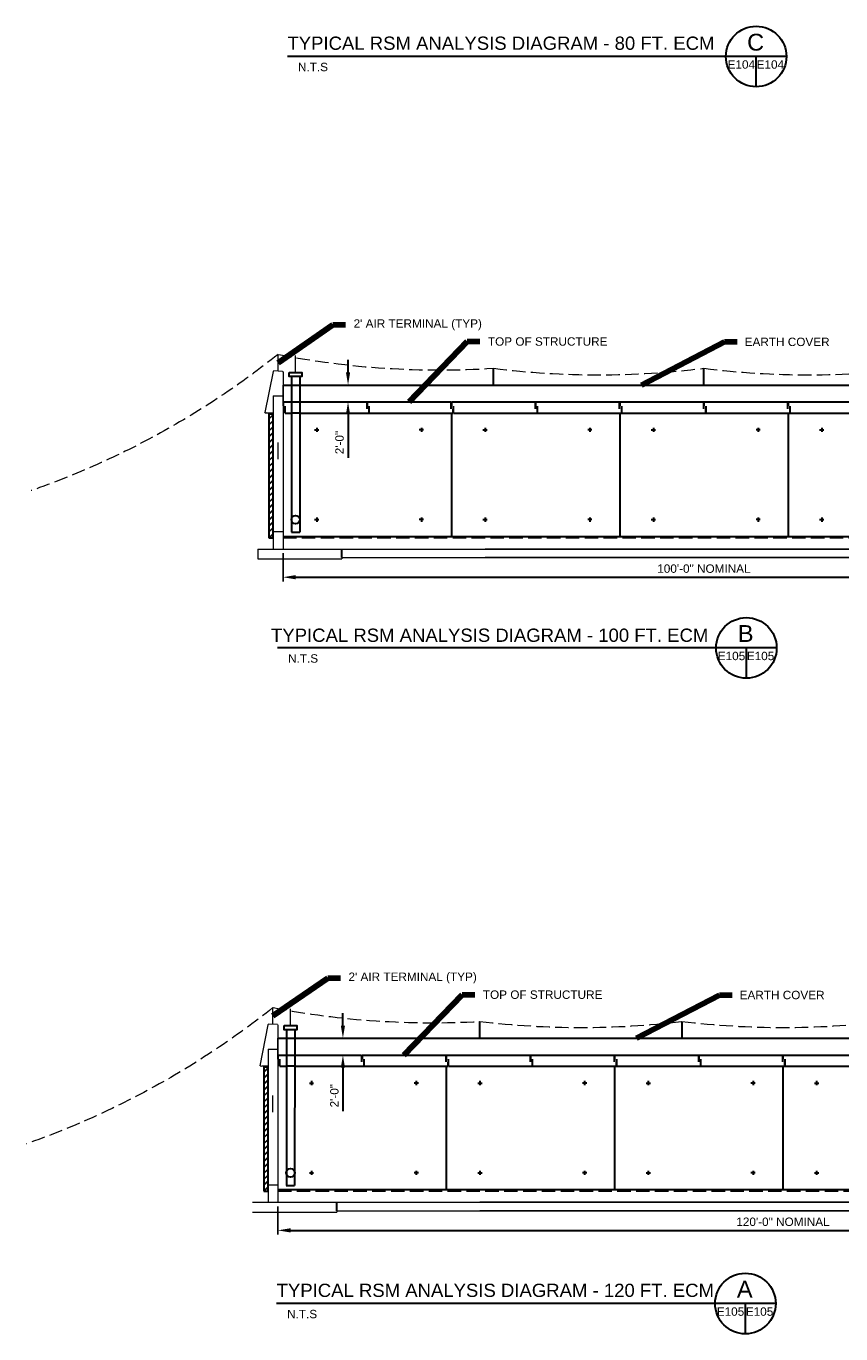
# Model space of a CAD drawing. Header units: inches. Extents: x 6354 to 8472, y -2777 to 1365.
# Tile 1 of 3: x 6354 to 7515, y -2777 to -912. Entities that reach past the tile are written whole.
import ezdxf

# ---------------------------------------------------------------- set-up
doc = ezdxf.new("R2010")
doc.units = ezdxf.units.IN
doc.header["$LTSCALE"] = 45
doc.header["$MEASUREMENT"] = 0
doc.linetypes.add('DGN Style 3', pattern=[0.597286, 0.426633, -0.170653])
doc.layers.get('Defpoints').update_dxf_attribs({"lineweight": 0})
for name, color, linetype, lineweight in [('E-ANNO-TEXT', 7, 'Continuous', 0), ('G-ANNO-DIM', 1, 'Continuous', 0), ('G-ANNO-TEXT', 2, 'Continuous', 30), ('Level 2', 7, 'Continuous', 0), ('S-FNDN-FTNG', 48, 'Continuous', 13), ('S-FNDN-PEDS', 48, 'Continuous', 30), ('S-WALL-LOAD', 3, 'Continuous', 13)]:
    doc.layers.add(name, color=color, linetype=linetype, lineweight=lineweight)
doc.styles.add("_1 4 1'-0", font='arial.ttf', dxfattribs={"height": 6})
doc.styles.add("_1 4 1'-0_0", font='arial.ttf')
doc.styles.add('TITLE 6.35', font='swissk.ttf', dxfattribs={"height": 250})
doc.styles.add('Title Block - General', font='arial.ttf', dxfattribs={"height": 0.12})
doc.styles.add('TITLE20', font='simplex.shx', dxfattribs={"height": 5000})
doc.dimstyles.new("1 4 1'-0", dxfattribs={"dimtxt": 12, "dimasz": 18, "dimexe": 6, "dimexo": 6, "dimgap": 6, "dimtad": 1, "dimdec": 0, "dimzin": 11, "dimdsep": 46, "dimlunit": 3, "dimtxsty": "_1 4 1'-0_0", "dimcen": 0.09, "dimclrd": 256, "dimadec": 4, "dimazin": 3, "dimtfac": 1, "dimtdec": 0, "dimtofl": 0, "dimtmove": 0, "dimatfit": 2, "dimfxl": 1, "dimfrac": 2, "dimtolj": 1, "dimtzin": 11, "dimlwd": -1, "dimarcsym": 0})

# ---------------------------------------------------------------- blocks, each defined once
blk = doc.blocks.new('*D59')
at = {"layer": 'Defpoints', "color": 0, "lineweight": 0, "transparency": 16777216}
for p in [(6720.2, -1423.5), (6812.9, -1423.5), (6720.2, -1447.5)]:
    blk.add_point(p, dxfattribs=at)
at = {"layer": 'G-ANNO-TEXT', "transparency": 16777216}
for p, q in [((6812.9, -1405.5), (6812.9, -1387.5)), ((6812.9, -1465.5), (6812.9, -1527.6))]:
    blk.add_line(p, q, dxfattribs=at)
at = {"layer": 'G-ANNO-TEXT', "color": 0, "lineweight": -2, "transparency": 16777216}
for p, q in [((6726.2, -1423.5), (6818.9, -1423.5)), ((6726.2, -1447.5), (6818.9, -1447.5))]:
    blk.add_line(p, q, dxfattribs=at)
at = {"layer": 'G-ANNO-TEXT', "lineweight": 0, "transparency": 16777216}
for points in [[(6809.9, -1405.5), (6815.9, -1405.5), (6812.9, -1423.5)], [(6809.9, -1465.5), (6815.9, -1465.5), (6812.9, -1447.5)]]:
    blk.add_solid(points, dxfattribs=at)
at = {"layer": 'G-ANNO-TEXT', "color": 0, "transparency": 16777216, "insert": (6800.8, -1505.6), "char_height": 12, "attachment_point": 5, "rotation": 90, "style": "_1 4 1'-0_0"}
blk.add_mtext('\\A1;\\H12;2\'-0"', dxfattribs=at)
blk = doc.blocks.new('*D60')
at = {"layer": 'Defpoints', "color": 0, "lineweight": 0, "transparency": 16777216}
for p in [(6712.9, -2355.4), (6805.6, -2355.4), (6712.9, -2379.4)]:
    blk.add_point(p, dxfattribs=at)
at = {"layer": 'G-ANNO-TEXT', "transparency": 16777216}
for p, q in [((6805.6, -2337.4), (6805.6, -2319.4)), ((6805.6, -2397.4), (6805.6, -2459.5))]:
    blk.add_line(p, q, dxfattribs=at)
at = {"layer": 'G-ANNO-TEXT', "color": 0, "lineweight": -2, "transparency": 16777216}
for p, q in [((6718.9, -2355.4), (6811.6, -2355.4)), ((6718.9, -2379.4), (6811.6, -2379.4))]:
    blk.add_line(p, q, dxfattribs=at)
at = {"layer": 'G-ANNO-TEXT', "lineweight": 0, "transparency": 16777216}
for points in [[(6802.6, -2337.4), (6808.6, -2337.4), (6805.6, -2355.4)], [(6802.6, -2397.4), (6808.6, -2397.4), (6805.6, -2379.4)]]:
    blk.add_solid(points, dxfattribs=at)
at = {"layer": 'G-ANNO-TEXT', "color": 0, "transparency": 16777216, "insert": (6793.5, -2437.4), "char_height": 12, "attachment_point": 5, "rotation": 90, "style": "_1 4 1'-0_0"}
blk.add_mtext('\\A1;\\H12;2\'-0"', dxfattribs=at)
blk = doc.blocks.new('*D61')
at = {"layer": 'Defpoints', "color": 0, "lineweight": 0, "transparency": 16777216}
for p in [(6720.2, -1657.5), (7920.2, -1657.5), (7920.2, -1697.7)]:
    blk.add_point(p, dxfattribs=at)
at = {"layer": 'G-ANNO-TEXT', "color": 0, "lineweight": -2, "transparency": 16777216}
for p, q in [((6720.2, -1663.5), (6720.2, -1703.7)), ((7920.2, -1663.5), (7920.2, -1703.7))]:
    blk.add_line(p, q, dxfattribs=at)
at = {"layer": 'G-ANNO-TEXT', "transparency": 16777216}
blk.add_line((6738.2, -1697.7), (7902.2, -1697.7), dxfattribs=at)
at = {"layer": 'G-ANNO-TEXT', "lineweight": 0, "transparency": 16777216}
for points in [[(6738.2, -1694.7), (6738.2, -1700.7), (6720.2, -1697.7)], [(7902.2, -1694.7), (7902.2, -1700.7), (7920.2, -1697.7)]]:
    blk.add_solid(points, dxfattribs=at)
at = {"layer": 'G-ANNO-TEXT', "color": 0, "transparency": 16777216, "insert": (7320.2, -1685.5), "char_height": 12, "attachment_point": 5, "style": "_1 4 1'-0_0"}
blk.add_mtext('\\A1;100\'-0" NOMINAL', dxfattribs=at)
blk = doc.blocks.new('*D62')
at = {"layer": 'Defpoints', "color": 0, "lineweight": 0, "transparency": 16777216}
for p in [(6712.9, -2589.4), (8152.9, -2589.4), (8152.9, -2629.5)]:
    blk.add_point(p, dxfattribs=at)
at = {"layer": 'G-ANNO-TEXT', "color": 0, "lineweight": -2, "transparency": 16777216}
for p, q in [((6712.9, -2595.4), (6712.9, -2635.5)), ((8152.9, -2595.4), (8152.9, -2635.5))]:
    blk.add_line(p, q, dxfattribs=at)
at = {"layer": 'G-ANNO-TEXT', "transparency": 16777216}
blk.add_line((6730.9, -2629.5), (8134.9, -2629.5), dxfattribs=at)
at = {"layer": 'G-ANNO-TEXT', "lineweight": 0, "transparency": 16777216}
for points in [[(6730.9, -2626.5), (6730.9, -2632.5), (6712.9, -2629.5)], [(8134.9, -2626.5), (8134.9, -2632.5), (8152.9, -2629.5)]]:
    blk.add_solid(points, dxfattribs=at)
at = {"layer": 'G-ANNO-TEXT', "color": 0, "transparency": 16777216, "insert": (7432.9, -2617.3), "char_height": 12, "attachment_point": 5, "style": "_1 4 1'-0_0"}
blk.add_mtext('\\A1;120\'-0" NOMINAL', dxfattribs=at)

msp = doc.modelspace()

# ---------------------------------------------------------------- hatches: boundary and pattern name
at = {"layer": 'G-ANNO-TEXT'}
h = msp.add_hatch(dxfattribs=at)
h.set_pattern_fill('HATCH', color=256, style=0, pattern_type=2)
h.set_pattern_definition([(45, (6714.703, -1567.761), (-4.24264, 4.24264), [])])
h.paths.add_polyline_path([(6700.2, -1641.5), (6706.2, -1641.5), (6706.2, -1465), (6700.2, -1465)])
h = msp.add_hatch(dxfattribs=at)
h.set_pattern_fill('HATCH', color=256, style=0, pattern_type=2)
h.set_pattern_definition([(45, (6707.4424, -2499.605), (-4.24264, 4.24264), [])])
h.paths.add_polyline_path([(6692.9, -2573.4), (6698.9, -2573.4), (6698.9, -2396.9), (6692.9, -2396.9)])

# ---------------------------------------------------------------- linework, layer by layer
at = {"layer": 'E-ANNO-TEXT'}
for p, q in [((6713.2, -1403.8, 4.9), (6713.2, -1379.8, 4.9)), ((6738.2, -1405.5, 4.9), (6738.2, -1381.5, 4.9)), ((6720.2, -1447.5, 4.9), (6720.2, -1423.5, 4.9)), ((6713.2, -1529.3, 4.9), (6713.2, -1505.3, 4.9)), ((6705.9, -2335.6, -49.3), (6705.9, -2311.6, -49.3)), ((6731, -2337.4, -49.3), (6731, -2313.4, -49.3)), ((6712.9, -2379.4, -49.3), (6712.9, -2355.4, -49.3)), ((6705.9, -2461.1, -49.3), (6705.9, -2437.1, -49.3))]:
    msp.add_line(p, q, dxfattribs=at)
at = {"layer": 'G-ANNO-DIM'}
for points in [[(6700.2, -1465, 4.9), (6706.2, -1465, 4.9), (6706.2, -1641.5, 4.9), (6700.2, -1641.5, 4.9)], [(6692.9, -2396.9, -49.3), (6698.9, -2396.9, -49.3), (6698.9, -2573.4, -49.3), (6692.9, -2573.4, -49.3)]]:
    msp.add_3dface(points, dxfattribs=at)
at = {"layer": 'G-ANNO-TEXT'}
for p, q in [((7438, -954.8, 4.9), (6726.5, -954.8, 4.9)), ((7394.7, -998, 4.9), (7394.7, -954.8, 4.9)), ((6732.2, -1411.5, 4.9), (6732.2, -1633.5, 4.9)), ((6744.2, -1411.5, 4.9), (6744.1, -1633.5, 4.9)), ((7020.2, -1423.5, 4.9), (7020.2, -1399.5, 4.9)), ((7320.2, -1423.5, 4.9), (7320.2, -1399.5, 4.9)), ((6720.2, -1423.5, 4.9), (7920.2, -1423.5, 4.9)), ((6720.2, -1423.5, 4.9), (7020.2, -1423.5, 4.9)), ((7020.2, -1423.5, 4.9), (7320.2, -1423.5, 4.9)), ((6720.2, -1447.5, 4.9), (6720.2, -1453.3, 4.9)), ((6720.2, -1447.5, 4.9), (6732.2, -1447.5, 4.9)), ((6723.2, -1463.5, 4.9), (6723.2, -1453.6, 4.9)), ((6744.2, -1447.5, 4.9), (6839.5, -1447.5, 4.9)), ((6839.5, -1447.5, 4.9), (6839.5, -1457.5, 4.9)), ((6840.2, -1447.5, 4.9), (6840.2, -1453.3, 4.9)), ((6840.2, -1447.5, 4.9), (6959.5, -1447.5, 4.9)), ((6843.2, -1463.5, 4.9), (6843.2, -1453.6, 4.9)), ((6959.5, -1447.5, 4.9), (6959.5, -1457.5, 4.9)), ((6960.2, -1447.5, 4.9), (7799.5, -1447.5, 4.9)), ((6960.2, -1447.5, 4.9), (6960.2, -1453.3, 4.9)), ((6963.2, -1463.5, 4.9), (6963.2, -1453.6, 4.9)), ((7079.5, -1447.5, 4.9), (7079.5, -1457.5, 4.9)), ((7080.2, -1447.5, 4.9), (7080.2, -1453.3, 4.9)), ((7083.2, -1463.5, 4.9), (7083.2, -1453.6, 4.9)), ((7199.5, -1447.5, 4.9), (7199.5, -1457.5, 4.9)), ((7200.2, -1447.5, 4.9), (7200.2, -1453.3, 4.9)), ((7203.2, -1463.5, 4.9), (7203.2, -1453.6, 4.9)), ((7319.5, -1447.5, 4.9), (7319.5, -1457.5, 4.9)), ((7320.2, -1447.5, 4.9), (7320.2, -1453.3, 4.9)), ((7323.2, -1463.5, 4.9), (7323.2, -1453.6, 4.9)), ((7439.5, -1447.5, 4.9), (7439.5, -1457.5, 4.9)), ((7440.2, -1447.5, 4.9), (7440.2, -1453.3, 4.9)), ((7443.2, -1463.5, 4.9), (7443.2, -1453.6, 4.9)), ((6723.2, -1463.5, 4.9), (6732.2, -1463.5, 4.9)), ((6744.2, -1463.5, 4.9), (6842.5, -1463.5, 4.9)), ((6842.5, -1457.8, 4.9), (6842.5, -1463.5, 4.9)), ((6843.2, -1463.5, 4.9), (6962.5, -1463.5, 4.9)), ((6960.2, -1463.5, 4.9), (6960.2, -1639.5, 4.9)), ((6962.5, -1457.8, 4.9), (6962.5, -1463.5, 4.9)), ((6963.2, -1463.5, 4.9), (7802.5, -1463.5, 4.9)), ((7082.5, -1457.8, 4.9), (7082.5, -1463.5, 4.9)), ((7200.2, -1463.5, 4.9), (7200.2, -1639.5, 4.9)), ((7202.5, -1457.8, 4.9), (7202.5, -1463.5, 4.9)), ((7322.5, -1457.8, 4.9), (7322.5, -1463.5, 4.9)), ((7440.2, -1463.5, 4.9), (7440.2, -1639.5, 4.9)), ((7442.5, -1457.8, 4.9), (7442.5, -1463.5, 4.9)), ((6765.2, -1487.5, 4.9), (6771.2, -1487.5, 4.9)), ((6768.2, -1484.5, 4.9), (6768.2, -1490.5, 4.9)), ((6920.5, -1487.5, 4.9), (6914.5, -1487.5, 4.9)), ((6917.5, -1484.5, 4.9), (6917.5, -1490.5, 4.9)), ((7005.2, -1487.5, 4.9), (7011.2, -1487.5, 4.9)), ((7008.2, -1484.5, 4.9), (7008.2, -1490.5, 4.9)), ((7160.5, -1487.5, 4.9), (7154.5, -1487.5, 4.9)), ((7157.5, -1484.5, 4.9), (7157.5, -1490.5, 4.9)), ((7245.2, -1487.5, 4.9), (7251.2, -1487.5, 4.9)), ((7248.2, -1484.5, 4.9), (7248.2, -1490.5, 4.9)), ((7400.5, -1487.5, 4.9), (7394.5, -1487.5, 4.9)), ((7397.5, -1484.5, 4.9), (7397.5, -1490.5, 4.9)), ((7485.2, -1487.5, 4.9), (7491.2, -1487.5, 4.9)), ((7488.2, -1484.5, 4.9), (7488.2, -1490.5, 4.9)), ((6765.2, -1615.5, 4.9), (6771.2, -1615.5, 4.9)), ((6768.2, -1612.5, 4.9), (6768.2, -1618.5, 4.9)), ((6920.5, -1615.5, 4.9), (6914.5, -1615.5, 4.9)), ((6917.5, -1612.5, 4.9), (6917.5, -1618.5, 4.9)), ((7005.2, -1615.5, 4.9), (7011.2, -1615.5, 4.9)), ((7008.2, -1612.5, 4.9), (7008.2, -1618.5, 4.9)), ((7160.5, -1615.5, 4.9), (7154.5, -1615.5, 4.9)), ((7157.5, -1612.5, 4.9), (7157.5, -1618.5, 4.9)), ((7245.2, -1615.5, 4.9), (7251.2, -1615.5, 4.9)), ((7248.2, -1612.5, 4.9), (7248.2, -1618.5, 4.9)), ((7400.5, -1615.5, 4.9), (7394.5, -1615.5, 4.9)), ((7397.5, -1612.5, 4.9), (7397.5, -1618.5, 4.9)), ((7485.2, -1615.5, 4.9), (7491.2, -1615.5, 4.9)), ((7488.2, -1612.5, 4.9), (7488.2, -1618.5, 4.9)), ((6732.2, -1633.5, 4.9), (6744.1, -1633.5, 4.9)), ((7423.9, -1798.6, 59.1), (6712.5, -1798.6, 59.1)), ((7380.7, -1841.8, 59.1), (7380.7, -1798.6, 59.1)), ((7000.9, -2355.4, -49.3), (7000.9, -2331.4, -49.3)), ((7288.9, -2331.4, -49.3), (7288.9, -2355.4, -49.3)), ((6725, -2343.4, -49.3), (6725, -2565.4, -49.3)), ((6737, -2343.4, -49.3), (6736.8, -2565.4, -49.3)), ((6712.9, -2355.4, -49.3), (8152.9, -2355.4, -49.3)), ((6712.9, -2355.4, -49.3), (7012.9, -2355.4, -49.3)), ((7012.9, -2355.4, -49.3), (7312.9, -2355.4, -49.3)), ((6712.9, -2379.4, -49.3), (6712.9, -2385.1, -49.3)), ((6712.9, -2379.4, -49.3), (6725, -2379.4, -49.3)), ((6715.9, -2395.4, -49.3), (6715.9, -2385.4, -49.3)), ((6736.9, -2379.4, -49.3), (6832.3, -2379.4, -49.3)), ((6832.3, -2379.4, -49.3), (6832.3, -2389.3, -49.3)), ((6832.9, -2379.4, -49.3), (6832.9, -2385.1, -49.3)), ((6832.9, -2379.4, -49.3), (6952.3, -2379.4, -49.3)), ((6835.9, -2395.4, -49.3), (6835.9, -2385.4, -49.3)), ((6952.3, -2379.4, -49.3), (6952.3, -2389.3, -49.3)), ((6952.9, -2379.4, -49.3), (8032.3, -2379.4, -49.3)), ((6952.9, -2379.4, -49.3), (6952.9, -2385.1, -49.3)), ((6955.9, -2395.4, -49.3), (6955.9, -2385.4, -49.3)), ((7072.3, -2379.4, -49.3), (7072.3, -2389.3, -49.3)), ((7072.9, -2379.4, -49.3), (7072.9, -2385.1, -49.3)), ((7075.9, -2395.4, -49.3), (7075.9, -2385.4, -49.3)), ((7192.3, -2379.4, -49.3), (7192.3, -2389.3, -49.3)), ((7192.9, -2379.4, -49.3), (7192.9, -2385.1, -49.3)), ((7195.9, -2395.4, -49.3), (7195.9, -2385.4, -49.3)), ((7312.3, -2379.4, -49.3), (7312.3, -2389.3, -49.3)), ((7312.9, -2379.4, -49.3), (7312.9, -2385.1, -49.3)), ((7315.9, -2395.4, -49.3), (7315.9, -2385.4, -49.3)), ((7432.3, -2379.4, -49.3), (7432.3, -2389.3, -49.3)), ((7432.9, -2379.4, -49.3), (7432.9, -2385.1, -49.3)), ((7435.9, -2395.4, -49.3), (7435.9, -2385.4, -49.3)), ((6715.9, -2395.4, -49.3), (6725, -2395.4, -49.3)), ((6736.9, -2395.4, -49.3), (6835.3, -2395.4, -49.3)), ((6835.3, -2389.6, -49.3), (6835.3, -2395.4, -49.3)), ((6835.9, -2395.4, -49.3), (6955.3, -2395.4, -49.3)), ((6952.9, -2395.4, -49.3), (6952.9, -2571.4, -49.3)), ((6955.3, -2389.6, -49.3), (6955.3, -2395.4, -49.3)), ((6955.9, -2395.4, -49.3), (8035.3, -2395.4, -49.3)), ((7075.3, -2389.6, -49.3), (7075.3, -2395.4, -49.3)), ((7192.9, -2395.4, -49.3), (7192.9, -2571.4, -49.3)), ((7195.3, -2389.6, -49.3), (7195.3, -2395.4, -49.3)), ((7315.3, -2389.6, -49.3), (7315.3, -2395.4, -49.3)), ((7432.9, -2395.4, -49.3), (7432.9, -2571.4, -49.3)), ((7435.3, -2389.6, -49.3), (7435.3, -2395.4, -49.3)), ((6757.9, -2419.4, -49.3), (6763.9, -2419.4, -49.3)), ((6760.9, -2416.4, -49.3), (6760.9, -2422.4, -49.3)), ((6913.2, -2419.4, -49.3), (6907.2, -2419.4, -49.3)), ((6910.2, -2416.4, -49.3), (6910.2, -2422.4, -49.3)), ((6997.9, -2419.4, -49.3), (7003.9, -2419.4, -49.3)), ((7000.9, -2416.4, -49.3), (7000.9, -2422.4, -49.3)), ((7153.2, -2419.4, -49.3), (7147.2, -2419.4, -49.3)), ((7150.2, -2416.4, -49.3), (7150.2, -2422.4, -49.3)), ((7237.9, -2419.4, -49.3), (7243.9, -2419.4, -49.3)), ((7240.9, -2416.4, -49.3), (7240.9, -2422.4, -49.3)), ((7393.2, -2419.4, -49.3), (7387.2, -2419.4, -49.3)), ((7390.2, -2416.4, -49.3), (7390.2, -2422.4, -49.3)), ((7477.9, -2419.4, -49.3), (7483.9, -2419.4, -49.3)), ((7480.9, -2416.4, -49.3), (7480.9, -2422.4, -49.3)), ((6757.9, -2547.4, -49.3), (6763.9, -2547.4, -49.3)), ((6760.9, -2544.4, -49.3), (6760.9, -2550.4, -49.3)), ((6913.2, -2547.4, -49.3), (6907.2, -2547.4, -49.3)), ((6910.2, -2544.4, -49.3), (6910.2, -2550.4, -49.3)), ((6997.9, -2547.4, -49.3), (7003.9, -2547.4, -49.3)), ((7000.9, -2544.4, -49.3), (7000.9, -2550.4, -49.3)), ((7153.2, -2547.4, -49.3), (7147.2, -2547.4, -49.3)), ((7150.2, -2544.4, -49.3), (7150.2, -2550.4, -49.3)), ((7237.9, -2547.4, -49.3), (7243.9, -2547.4, -49.3)), ((7240.9, -2544.4, -49.3), (7240.9, -2550.4, -49.3)), ((7393.2, -2547.4, -49.3), (7387.2, -2547.4, -49.3)), ((7390.2, -2544.4, -49.3), (7390.2, -2550.4, -49.3)), ((7477.9, -2547.4, -49.3), (7483.9, -2547.4, -49.3)), ((7480.9, -2544.4, -49.3), (7480.9, -2550.4, -49.3)), ((6724.9, -2565.4, -49.3), (6736.8, -2565.4, -49.3)), ((7422.5, -2733.9, 4.9), (6711.1, -2733.9, 4.9)), ((7379.3, -2777.1, 4.9), (7379.3, -2733.9, 4.9))]:
    msp.add_line(p, q, dxfattribs=at)
at = {"layer": 'G-ANNO-TEXT', "linetype": 'DGN Style 3'}
for p, q in [((6732.2, -1447.5, 4.9), (6744.5, -1447.5, 4.9)), ((6744.2, -1463.5, 4.9), (6732.2, -1463.5, 4.9)), ((6720.2, -1641, 4.9), (7920.2, -1641, 4.9)), ((6804.2, -1669.5, 4.9), (6804.2, -1657.5, 4.9)), ((6725, -2379.4, -49.3), (6737.2, -2379.4, -49.3)), ((6736.9, -2395.4, -49.3), (6725, -2395.4, -49.3)), ((6712.9, -2572.9, -49.3), (8152.9, -2572.9, -49.3)), ((6796.9, -2601.4, -49.3), (6796.9, -2589.4, -49.3))]:
    msp.add_line(p, q, dxfattribs=at)
at = {"layer": 'G-ANNO-TEXT'}
for centre in [(6738.1, -1615.5, 4.9), (6730.9, -2547.4, -49.3)]:
    msp.add_circle(centre, 6, dxfattribs=at)
for centre in [(7394.7, -954.8, 4.9), (7380.7, -1798.6, 59.1), (7379.3, -2733.9, 4.9)]:
    msp.add_arc(centre, 43.2, 0, 360, dxfattribs=at)
for points in [[(6729.2, -1405.5, 4.9), (6747.2, -1405.5, 4.9), (6747.2, -1411.5, 4.9), (6729.2, -1411.5, 4.9)], [(6700.2, -1641.5, 4.9), (6706.2, -1641.5, 4.9), (6706.2, -1465, 4.9), (6700.2, -1465, 4.9)], [(6722, -2337.4, -49.3), (6740, -2337.4, -49.3), (6740, -2343.4, -49.3), (6722, -2343.4, -49.3)], [(6692.9, -2573.4, -49.3), (6698.9, -2573.4, -49.3), (6698.9, -2396.9, -49.3), (6692.9, -2396.9, -49.3)]]:
    msp.add_3dface(points, dxfattribs=at)
at = {"layer": 'Level 2', "linetype": 'DGN Style 3', "extrusion": (0, 0, -1)}
for centre in [(-5965.1, -441.5, -4.9), (-5957.8, -1373.4, 49.3)]:
    msp.add_arc(centre, 1200, 231.4338, 250.7169, dxfattribs=at)
at = {"layer": 'Level 2', "linetype": 'DGN Style 3'}
for centre, start, end in [((6943.1, -202, 4.9), 258.9546, 273.6836), ((7170.2, -209, 4.9), 262.8192, 277.1808), ((7470.2, -209, 4.9), 262.8192, 277.1808), ((6933, -1133.3, -49.3), 259.0935, 273.2462), ((7144.9, -1140.1, -49.3), 263.1079, 276.8921), ((7432.9, -1140.1, -49.3), 263.1079, 276.8921)]:
    msp.add_arc(centre, 1200, start, end, dxfattribs=at)
at = {"layer": 'S-FNDN-FTNG'}
for p, q in [((6684.2, -1657.5, 4.9), (6684.2, -1671.5, 4.9)), ((6684.2, -1657.5, 4.9), (6742.2, -1657.5, 4.9)), ((6742.2, -1657.5, 4.9), (7868.2, -1657.5, 4.9)), ((7884.2, -1657.5, 4.9), (7008.3, -1657.5, 4.9)), ((6684.2, -1671.5, 4.9), (6804.2, -1671.5, 4.9)), ((6804.2, -1669.5, 4.9), (7822.2, -1669.5, 4.9)), ((6804.2, -1669.5, 4.9), (6804.2, -1671.5, 4.9)), ((7822.2, -1669.5, 4.9), (7008.3, -1669.5, 4.9)), ((6676.9, -2589.4, -49.3), (6734.9, -2589.4, -49.3)), ((6734.9, -2589.4, -49.3), (8101, -2589.4, -49.3)), ((8116.9, -2589.4, -49.3), (7001, -2589.4, -49.3)), ((6676.9, -2603.4, -49.3), (6796.9, -2603.4, -49.3)), ((6796.9, -2601.4, -49.3), (8054.9, -2601.4, -49.3)), ((6796.9, -2601.4, -49.3), (6796.9, -2603.4, -49.3)), ((8054.9, -2601.4, -49.3), (7001, -2601.4, -49.3))]:
    msp.add_line(p, q, dxfattribs=at)
at = {"layer": 'S-FNDN-PEDS'}
for p, q in [((6720.2, -1639.5, 4.9), (7920.2, -1639.5, 4.9)), ((6712.9, -2571.4, -49.3), (8152.9, -2571.4, -49.3))]:
    msp.add_line(p, q, dxfattribs=at)
at = {"layer": 'S-WALL-LOAD'}
for p, q in [((6706, -1404.3, 4.9), (6694.3, -1462.8, 4.9)), ((6706, -1404.3, 4.9), (6706.9, -1403.5, 4.9)), ((6719.4, -1404, 4.9), (6706.9, -1403.5, 4.9)), ((6719.4, -1404, 4.9), (6720.2, -1404.8, 4.9)), ((6720.2, -1404.8, 4.9), (6720.2, -1463.5, 4.9)), ((6706.2, -1439, 4.9), (6720.2, -1439, 4.9)), ((6706.2, -1439, 4.9), (6706.2, -1657.5, 4.9)), ((6694.9, -1463.5, 4.9), (6694.3, -1462.8, 4.9)), ((6695.5, -1463.5, 4.9), (6694.9, -1463.5, 4.9)), ((6706.2, -1463.5, 4.9), (6697, -1463.5, 4.9)), ((6720.2, -1463.5, 4.9), (6720.2, -1657.5, 4.9)), ((6720.2, -1633, 4.9), (6706.2, -1633, 4.9)), ((6698.8, -2336.1, -49.3), (6687.1, -2394.6, -49.3)), ((6698.8, -2336.1, -49.3), (6699.7, -2335.4, -49.3)), ((6712.2, -2335.9, -49.3), (6699.7, -2335.4, -49.3)), ((6712.2, -2335.9, -49.3), (6712.9, -2336.6, -49.3)), ((6712.9, -2336.6, -49.3), (6712.9, -2395.4, -49.3)), ((6698.9, -2370.9, -49.3), (6712.9, -2370.9, -49.3)), ((6698.9, -2370.9, -49.3), (6698.9, -2589.4, -49.3)), ((6698.9, -2395.4, -49.3), (6689.8, -2395.4, -49.3)), ((6712.9, -2395.4, -49.3), (6712.9, -2589.4, -49.3)), ((6712.9, -2564.9, -49.3), (6698.9, -2564.9, -49.3))]:
    msp.add_line(p, q, dxfattribs=at)
at = {"layer": 'S-WALL-LOAD', "flags": 128}
for points, elevation in [([(6695.5, -1463.5), (6696.3, -1462.8), (6697, -1463.5)], 4.9), ([(6688.3, -2395.4), (6689, -2394.6), (6689.8, -2395.4)], -49.3)]:
    msp.add_lwpolyline(points, dxfattribs=dict(at, elevation=elevation))

# ---------------------------------------------------------------- texts
at = {"layer": 'G-ANNO-TEXT', "color": 7, "linetype": 'Continuous', "lineweight": 13, "char_height": 18.898, "attachment_point": 1, "line_spacing_factor": 0.72, "style": 'TITLE 6.35'}
for s, insert in [('\\fArial|b0|i0|c00|p39;TYPICAL RSM ANALYSIS DIAGRAM - 80 FT. ECM', (6726.5, -926.4, 4.9)), ('\\fArial|b0|i0|c00|p39;TYPICAL RSM ANALYSIS DIAGRAM - 100 FT. ECM', (6703.1, -1771, 59.1)), ('\\fArial|b0|i0|c00|p39;TYPICAL RSM ANALYSIS DIAGRAM - 120 FT. ECM', (6711.1, -2705.6, 4.9))]:
    msp.add_mtext(s, dxfattribs=dict(at, insert=insert))
at = {"layer": 'G-ANNO-TEXT', "color": 7, "linetype": 'Continuous', "lineweight": 0}
for s, insert, char_height, attachment_point, line_spacing_factor, style in [('\\fArial|b0|i0|c00|p39;C', (7393.9, -934.6, 4.9), 24, 5, 0.72, 'TITLE20'), ('N.T.S', (6741.5, -963.8, 4.9), 12, 1, 0.659055, "_1 4 1'-0"), ('\\fArial|b0|i0|c00|p39;E104', (7373.5, -972.4, 4.9), 12, 8, 0.72, 'TITLE20'), ('\\fArial|b0|i0|c00|p39;E104', (7414.9, -972.4, 4.9), 12, 8, 0.72, 'TITLE20'), ('\\fArial|b0|i0|c00|p39;B', (7379.8, -1778, 59.1), 24, 5, 0.72, 'TITLE20'), ('N.T.S', (6727.4, -1807.6, 59.1), 12, 1, 0.659055, "_1 4 1'-0"), ('\\fArial|b0|i0|c00|p39;E105', (7359.5, -1816.2, 59.1), 12, 8, 0.72, 'TITLE20'), ('\\fArial|b0|i0|c00|p39;E105', (7400.9, -1816.2, 59.1), 12, 8, 0.72, 'TITLE20'), ('\\fArial|b0|i0|c00|p39;A', (7378.4, -2713.3, 4.9), 24, 5, 0.72, 'TITLE20'), ('\\fArial|b0|i0|c00|p39;E105', (7358.1, -2751.5, 4.9), 12, 8, 0.72, 'TITLE20'), ('\\fArial|b0|i0|c00|p39;E105', (7399.5, -2751.5, 4.9), 12, 8, 0.72, 'TITLE20'), ('N.T.S', (6726, -2742.9, 4.9), 12, 1, 0.659055, "_1 4 1'-0")]:
    msp.add_mtext(s, dxfattribs=dict(at, insert=insert, char_height=char_height, attachment_point=attachment_point, line_spacing_factor=line_spacing_factor, style=style))
at = {"layer": 'G-ANNO-TEXT', "char_height": 12, "attachment_point": 4, "line_spacing_factor": 0.6, "style": 'Title Block - General'}
for s, insert in [("2' AIR TERMINAL (TYP)", (6820.8, -1337.6, 4.9)), ('EARTH COVER', (7378.3, -1362, 4.9)), ("2' AIR TERMINAL (TYP)", (6813.5, -2269.5, -49.3)), ('EARTH COVER', (7371.1, -2293.8, -49.3))]:
    msp.add_mtext(s, dxfattribs=dict(at, insert=insert))
at = {"layer": 'G-ANNO-TEXT', "color": 7, "char_height": 12, "attachment_point": 4, "line_spacing_factor": 0.659055, "style": "_1 4 1'-0"}
for insert in [(7012.3, -1361.5, 4.9), (7005.1, -2293.3, -49.3)]:
    msp.add_mtext('TOP OF STRUCTURE ', dxfattribs=dict(at, insert=insert))

# ---------------------------------------------------------------- dimensions: what is measured, and where the dimension line sits
at = {"layer": 'G-ANNO-TEXT'}
for base, p1, p2, picture, middle in [((6812.9, -1423.5, 4.9), (6720.2, -1447.5, 4.9), (6720.2, -1423.5, 4.9), '*D59', (6812.9, -1505.6, 4.9)), ((6805.6, -2355.4, -49.3), (6712.9, -2379.4, -49.3), (6712.9, -2355.4, -49.3), '*D60', (6805.6, -2437.4, -49.3))]:
    dim = msp.add_linear_dim(base=base, p1=p1, p2=p2, angle=90, text='\\H12;<>', dimstyle="1 4 1'-0", dxfattribs=at)
    dim.commit()
    dim.dimension.update_dxf_attribs({"geometry": picture, "text_midpoint": middle, "dimtype": 160})
for base, p1, p2, picture, middle in [((7920.2, -1697.7, 4.9), (6720.2, -1657.5, 4.9), (7920.2, -1657.5, 4.9), '*D61', (7320.2, -1685.5, 4.9)), ((8152.9, -2629.5, -49.3), (6712.9, -2589.4, -49.3), (8152.9, -2589.4, -49.3), '*D62', (7432.9, -2617.3, -49.3))]:
    dim = msp.add_linear_dim(base=base, p1=p1, p2=p2, text='<> NOMINAL', dimstyle="1 4 1'-0", dxfattribs=at)
    dim.commit()
    dim.dimension.update_dxf_attribs({"geometry": picture, "text_midpoint": middle})

# ---------------------------------------------------------------- leaders
at = {"layer": 'G-ANNO-TEXT', "annotation_type": 0, "has_hookline": 1, "hookline_direction": 0}
for points, text_width in [([(6713.2, -1391.8, 4.9), (6791.3, -1337.6, 4.9), (6809.3, -1337.6, 4.9)], 181.9), ([(7231.4, -1423.5, 4.9), (7349.7, -1362, 4.9), (7367.7, -1362, 4.9)], 119.5), ([(6705.9, -2323.6, -49.3), (6784, -2269.5, -49.3), (6802, -2269.5, -49.3)], 181.9), ([(7224.1, -2355.4, -49.3), (7342.4, -2293.8, -49.3), (7360.4, -2293.8, -49.3)], 119.5)]:
    msp.add_leader(points, dimstyle="1 4 1'-0", override={"dimgap": 12, "dimtad": 0, "dimclrd": 0, "dimlwd": 65534}, dxfattribs=dict(at, text_width=text_width))
for points in [[(6899.9, -1447.5, 4.9), (6982.7, -1361.5, 4.9), (7000.7, -1361.5, 4.9)], [(6892.6, -2379.4, -49.3), (6975.5, -2293.3, -49.3), (6993.5, -2293.3, -49.3)]]:
    msp.add_leader(points, dimstyle="1 4 1'-0", override={"dimgap": 12, "dimtad": 0, "dimclrd": 0, "dimlwd": 65534}, dxfattribs=at)

doc.saveas('drawing.dxf')
